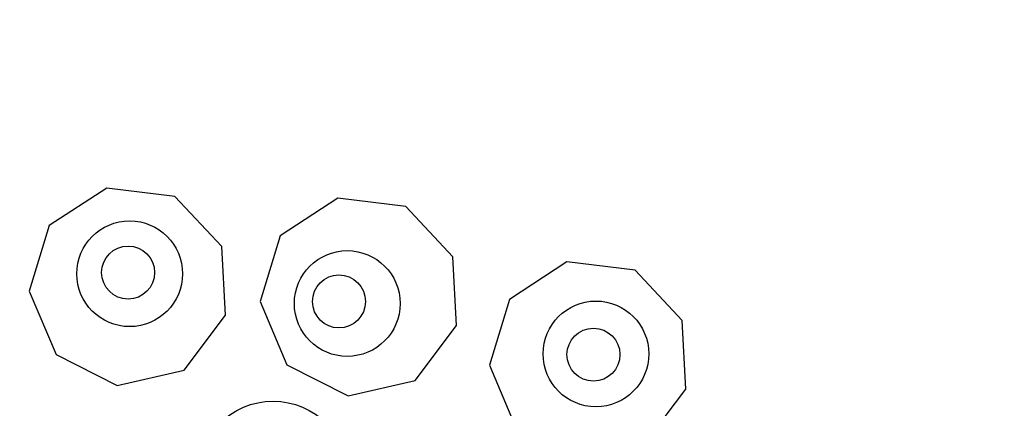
# Model space of a CAD drawing. Header units: millimetres. Extents: x 21386 to 53932, y 2479 to 21293.
# Tile 169 of 256: x 26261 to 28131, y 18423 to 19161. Entities that reach past the tile are written whole.
import ezdxf

# ---------------------------------------------------------------- set-up
doc = ezdxf.new("R2010")
doc.units = ezdxf.units.MM

msp = doc.modelspace()

# ---------------------------------------------------------------- hatches: boundary and pattern name
at = {"true_color": 0x991b1e}
h = msp.add_hatch(dxfattribs=at)
h.set_pattern_fill('ANGLE', color=244)
h.set_pattern_definition([(0, (53931.5776, 21292.9636), (0, 6.985), [5.08, -1.905]), (90, (53931.5776, 21292.9636), (-6.985, 4e-16), [5.08, -1.905])])
edge = h.paths.add_edge_path()
edge.add_arc((37926.5, 20210.4), 1082.6, 0, 360)
edge = h.paths.add_edge_path()
edge.add_arc((42981.3, 19576.5), 1082.6, 0, 360)
edge = h.paths.add_edge_path()
edge.add_arc((47506.6, 19702.1), 1082.6, 0, 360)
edge = h.paths.add_edge_path()
edge.add_arc((52112.8, 19768.9), 1082.6, 0, 360)
edge = h.paths.add_edge_path()
edge.add_arc((52849, 11937.7), 1082.6, 0, 360)
edge = h.paths.add_edge_path()
edge.add_arc((52836.7, 3941.7), 1082.6, 0, 360)
edge = h.paths.add_edge_path()
edge.add_arc((47776.4, 3941.7), 1082.6, 0, 360)
edge = h.paths.add_edge_path()
edge.add_arc((43044.6, 3810.4), 1082.6, 0, 360)
edge = h.paths.add_edge_path()
edge.add_arc((37610, 3562.3), 1082.6, 0, 360)
edge = h.paths.add_edge_path()
edge.add_arc((32628.2, 3941.7), 1082.6, 0, 360)
edge = h.paths.add_edge_path()
edge.add_arc((27455.1, 4020.1), 1082.6, 0, 360)
edge = h.paths.add_edge_path()
edge.add_arc((22468.8, 4484.6), 1082.6, 0, 360)
edge = h.paths.add_edge_path()
edge.add_arc((22707.3, 11489.3), 1082.6, 0, 360)
at = {"true_color": 0xf7f281}
h = msp.add_hatch(dxfattribs=at)
h.set_pattern_fill('ANGLE', color=51)
h.set_pattern_definition([(0, (53646.573, 20958.8294), (0, 6.985), [5.08, -1.905]), (90, (53646.573, 20958.8294), (-6.985, 4e-16), [5.08, -1.905])])
edge = h.paths.add_edge_path()
edge.add_arc((22446.2, 4412.9), 820.1, 0, 360)
edge = h.paths.add_edge_path()
edge.add_arc((27432.5, 3948.5), 820.1, 0, 360)
edge = h.paths.add_edge_path()
edge.add_arc((32605.6, 3870.1), 820.1, 0, 360)
edge = h.paths.add_edge_path()
edge.add_arc((37587.4, 3490.6), 820.1, 0, 360)
edge = h.paths.add_edge_path()
edge.add_arc((43022.1, 3738.7), 820.1, 0, 360)
edge = h.paths.add_edge_path()
edge.add_arc((47753.8, 3870.1), 820.1, 0, 360)
edge = h.paths.add_edge_path()
edge.add_arc((52814.1, 3870.1), 820.1, 0, 360)
edge = h.paths.add_edge_path()
edge.add_arc((52826.5, 11866), 820.1, 0, 360)
edge = h.paths.add_edge_path()
edge.add_arc((52090.2, 19697.2), 820.1, 0, 360)
edge = h.paths.add_edge_path()
edge.add_arc((47484, 19630.5), 820.1, 0, 360)
edge = h.paths.add_edge_path()
edge.add_arc((42958.8, 19504.9), 820.1, 0, 360)
edge = h.paths.add_edge_path()
edge.add_arc((37903.9, 20138.7), 820.1, 0, 360)
edge = h.paths.add_edge_path()
edge.add_arc((32744.3, 19802.2), 820.1, 0, 360)
at = {"true_color": 0x58ba48}
h = msp.add_hatch(dxfattribs=at)
h.set_pattern_fill('ANGLE', color=85)
h.set_pattern_definition([(0, (33849.46, 20956.414), (0, 6.985), [5.08, -1.905]), (90, (33849.46, 20956.414), (-6.985, 4e-16), [5.08, -1.905])])
edge = h.paths.add_edge_path()
edge.add_arc((32766.9, 19873.8), 1082.6, 0, 360)
edge = h.paths.add_edge_path()
edge.add_arc((23403.7, 19530.3), 1082.6, 0, 360)
at = {"true_color": 0xf7f281}
h = msp.add_hatch(dxfattribs=at)
h.set_pattern_fill('ANGLE', color=51)
h.set_pattern_definition([(0, (33564.456, 20622.28), (0, 6.985), [5.08, -1.905]), (90, (33564.456, 20622.28), (-6.985, 4e-16), [5.08, -1.905])])
edge = h.paths.add_edge_path()
edge.add_arc((32744.3, 19802.2), 820.1, 0, 360)
edge = h.paths.add_edge_path()
edge.add_arc((27432.5, 3948.5), 820.1, 0, 360)
edge = h.paths.add_edge_path()
edge.add_arc((22446.2, 4412.9), 820.1, 0, 360)

# ---------------------------------------------------------------- linework, layer by layer
at = {"color": 114, "true_color": 0x139b48}
for points in [[(26644.6, 18730.1), (26555.5, 18825.4), (26426.1, 18841.2), (26316.7, 18770), (26278.7, 18645.2), (26329.8, 18525.2), (26446.1, 18466.1), (26573.1, 18495.6), (26651.5, 18599.8)], [(27083.2, 18710.6), (26994.2, 18805.9), (26864.7, 18821.7), (26755.4, 18750.5), (26717.4, 18625.8), (26768.4, 18505.7), (26884.7, 18446.6), (27011.8, 18476.1), (27090.2, 18580.3)], [(27518.7, 18589.9), (27429.6, 18685.2), (27300.1, 18701), (27190.8, 18629.8), (27152.8, 18505), (27203.9, 18385), (27320.2, 18325.9), (27447.2, 18355.4), (27525.6, 18459.6)]]:
    msp.add_lwpolyline(points, close=True, dxfattribs=at)
at = {"color": 41, "true_color": 0xf4ee51}
for centre in [(26469.7, 18678.5), (26882.9, 18622), (27355.2, 18526.3)]:
    msp.add_circle(centre, 100.4, dxfattribs=at)
at = {"color": 146, "true_color": 0x105689}
for centre in [(26466.7, 18680.7), (26867.2, 18626), (27350.5, 18524.9)]:
    msp.add_circle(centre, 50.3, dxfattribs=at)
at = {"color": 30, "true_color": 0xf26722}
msp.add_circle((26742, 18292.7), 143.8, dxfattribs=at)

doc.saveas('drawing.dxf')
